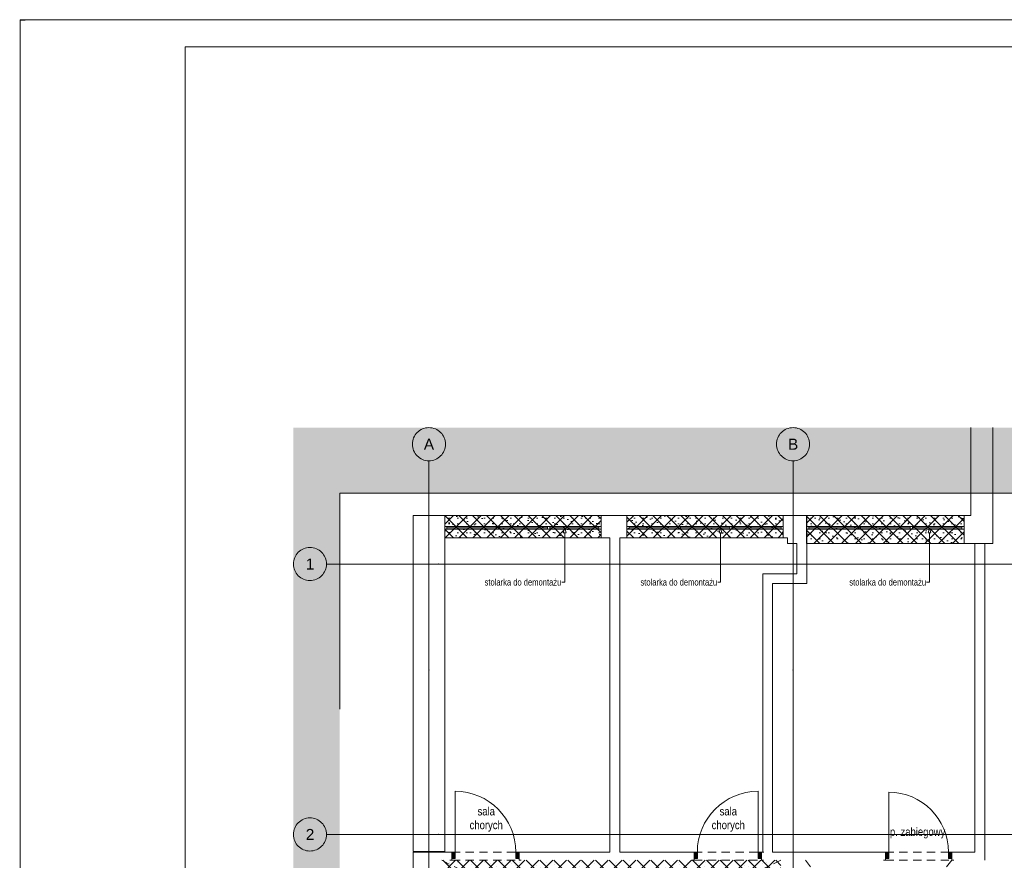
# Paper-space layout 'A-27 ROZBIÓRKI - PIĘTRO 9' of a CAD drawing. Header units: millimetres. Extents: x 0 to 540, y 0 to 297.
# Tile 2 of 6: x 0 to 178, y 145 to 297. Entities that reach past the tile are written whole.
import ezdxf
from ezdxf.xclip import XClip

# ---------------------------------------------------------------- set-up
doc = ezdxf.new("R2010")
doc.units = ezdxf.units.MM
doc.header["$MEASUREMENT"] = 0
doc.header["$XCLIPFRAME"] = 0
for name, pattern in [('ACAD_ISO03W100', [300, 120, -180]), ('DASHDOTX2', [1000, 500, -250, 0, -250]), ('Przer. długie kreski', [2.5, 1.5, -1]), ('PRZERYWANA_DU_A', [550, 350, -200])]:
    doc.linetypes.add(name, pattern=pattern)
for name, color, linetype, lineweight in [('0_Nr_pióra__2', 8, 'Continuous', 13), ('A_ściany_Nr_pióra__1', 7, 'Continuous', 20), ('Drzwi Archicad_Nr_pióra__1', 7, 'Continuous', 20)]:
    doc.layers.add(name, color=color, linetype=linetype, lineweight=lineweight)
for name, color, linetype, lineweight, true_color in [('A_Arkusz_Nr_pióra__255', 7, 'Continuous', 15, 0x242424), ('A_opis_Nr_pióra__255', 7, 'Continuous', 15, 0x242424), ('A_opis_Nr_pióra__8', 7, 'Continuous', 13, 0x4c4c4c), ('A_osie_Nr_pióra__16', 7, 'Continuous', 5, 0x0f0f0f), ('A_osie_Nr_pióra__76', 7, 'Continuous', 5, 0x2d2d2d), ('A_pomocnicze_Nr_pióra__4', 7, 'Continuous', 18, 0x4b4b4b), ('A_rozbiórki_Nr_pióra__10', 7, 'Continuous', 13, 0x4b4b4b), ('A_sufit_Nr_pióra__4', 7, 'Continuous', 18, 0x4b4b4b), ('A_ściany_Nr_pióra__10', 7, 'Continuous', 13, 0x4b4b4b), ('A_ściany_Nr_pióra__19', 7, 'Continuous', 5, 0x191919), ('Okna Archicada_Nr_pióra__19', 7, 'Continuous', 5, 0x191919)]:
    doc.layers.add(name, color=color, linetype=linetype, lineweight=lineweight, true_color=true_color)
for name, color, linetype in [('A_podrys', 7, 'Continuous'), ('A_rozbiórki', 7, 'Continuous'), ('Drzwi Archicad', 7, 'Continuous')]:
    doc.layers.add(name, color=color, linetype=linetype)
doc.styles.add('STYL_AUTOMATYCZNY_1', font='arial.ttf')
doc.styles.add('STYL_AUTOMATYCZNY_2', font='ARIALN.TTF')
pattern_1 = [(45, (-1569.2408, -331.6939), (-1.2572359, 1.2572359), []), (135, (-1569.2408, -331.6939), (1.2572359, 1.2572359), []), (90, (-1570.4981, -330.4367), (-1.6002, 0), [0, -1.0668, 0, -1.6002]), (155, (-1569.2408, -329.1794), (0.6762737, 1.4502737), [0, -0.78232, 0, -1.35128])]

# ---------------------------------------------------------------- blocks, each defined once
blk = doc.blocks.new('Rysunek_1_1', base_point=(-1569.24, -331.69))
at = {"linetype": 'Continuous', "lineweight": 0, "true_color": 0x484848}
blk.add_hatch(color=251, dxfattribs=at).paths.add_polyline_path([(49.5, 47.38), (57.89, 47.38), (57.89, 211.19), (214.95, 211.19), (214.95, 142.38), (299.95, 142.38), (299.95, 223.09), (49.5, 223.09)])
at = {"layer": 'A_rozbiórki', "linetype": 'Continuous', "lineweight": 0, "true_color": 0x4b4b4b}
h = blk.add_hatch(dxfattribs=at)
h.set_pattern_fill('facing_tile_0001', color=251, style=0, pattern_type=2)
h.set_pattern_definition(pattern_1)
h.paths.add_polyline_path([(76.93, 207.19), (76.93, 203.14), (105.26, 203.14), (105.26, 207.19)])
h = blk.add_hatch(dxfattribs=at)
h.set_pattern_fill('facing_tile_0001', color=251, style=0, pattern_type=2)
h.set_pattern_definition(pattern_1)
h.paths.add_polyline_path([(109.96, 207.19), (109.96, 203.14), (138.29, 203.14), (138.29, 207.19)])
h = blk.add_hatch(dxfattribs=at)
h.set_pattern_fill('facing_tile_0001', color=251, style=0, pattern_type=2)
h.set_pattern_definition(pattern_1)
h.paths.add_polyline_path([(142.56, 207.19), (142.56, 202.07), (171.07, 202.07), (171.07, 207.19)])
h = blk.add_hatch(dxfattribs=at)
h.set_pattern_fill('facing_tile_0001', color=251, style=0, pattern_type=2)
h.set_pattern_definition(pattern_1)
h.paths.add_polyline_path([(76.38, 137.5), (73.58, 137.5), (73.58, 119.58), (76.38, 119.58), (76.38, 115.38), (123.74, 115.38), (123.74, 113.46), (137.87, 113.46), (137.87, 144.7), (76.38, 144.7)])
at = {"layer": 'Drzwi Archicad', "linetype": 'Continuous', "lineweight": 0, "true_color": 0xfdfdfd}
for points in [[(78.21, 146.2), (78.21, 145.05), (78.81, 145.05), (78.81, 146.2)], [(90.41, 145.05), (90.41, 146.2), (89.81, 146.2), (89.81, 145.05)], [(122.11, 145.05), (122.71, 145.05), (122.71, 146.2), (122.11, 146.2)], [(134.31, 146.2), (133.71, 146.2), (133.71, 145.05), (134.31, 145.05)], [(156.81, 146.2), (156.81, 145.05), (157.41, 145.05), (157.41, 146.2)], [(168.83, 145.05), (168.83, 146.2), (168.23, 146.2), (168.23, 145.05)]]:
    blk.add_hatch(color=7, dxfattribs=at).paths.add_polyline_path(points)
at = {"layer": '0_Nr_pióra__2', "color": 8, "linetype": 'PRZERYWANA_DU_A', "lineweight": 13, "flags": 128}
blk.add_lwpolyline([(299.95, 142.38), (214.95, 142.38), (214.95, 211.19), (57.89, 211.19), (57.89, 47.38)], dxfattribs=at)
at = {"layer": 'A_opis_Nr_pióra__255', "color": 250, "linetype": 'Continuous', "lineweight": 15, "true_color": 0x242424}
for p, q in [((98.67, 204.98), (98.42, 204.04)), ((98.92, 204.04), (98.42, 204.04)), ((98.67, 204.98), (98.92, 204.04)), ((98.67, 204.04), (98.67, 195.08)), ((126.92, 204.98), (126.67, 204.04)), ((127.17, 204.04), (126.67, 204.04)), ((126.92, 204.98), (127.17, 204.04)), ((126.92, 204.04), (126.92, 195.08)), ((164.77, 204.98), (164.52, 204.04)), ((165.02, 204.04), (164.52, 204.04)), ((164.77, 204.98), (165.02, 204.04)), ((164.77, 204.04), (164.77, 195.08)), ((98.67, 195.08), (98.16, 195.08)), ((126.92, 195.08), (126.4, 195.08)), ((164.77, 195.08), (164.26, 195.08))]:
    blk.add_line(p, q, dxfattribs=at)
at = {"layer": 'A_osie_Nr_pióra__16', "color": 250, "linetype": 'DASHDOTX2', "lineweight": 5, "true_color": 0x0f0f0f}
for p, q in [((74.06, 179.2), (74.06, 217.09)), ((140.06, 179.2), (140.06, 217.09)), ((75.75, 198.38), (55.5, 198.38)), ((299.95, 198.38), (75.75, 198.38)), ((75.75, 198.38), (75.75, 198.38)), ((74.06, 179.2), (74.06, 47.38)), ((140.06, 179.2), (140.06, 47.38)), ((75.75, 149.38), (55.5, 149.38)), ((299.95, 149.38), (75.75, 149.38)), ((75.75, 149.38), (75.75, 149.38))]:
    blk.add_line(p, q, dxfattribs=at)
for p in [(75.75, 198.38), (74.06, 179.2), (74.06, 179.2), (140.06, 179.2), (140.06, 179.2), (75.75, 149.38)]:
    blk.add_point(p, dxfattribs=at)
at = {"layer": 'A_osie_Nr_pióra__76', "color": 250, "linetype": 'Continuous', "lineweight": 5, "true_color": 0x2d2d2d}
for centre in [(74.06, 220.09), (140.06, 220.09), (52.5, 198.38), (52.5, 149.38)]:
    blk.add_circle(centre, 3, dxfattribs=at)
at = {"layer": 'A_rozbiórki_Nr_pióra__10', "color": 251, "linetype": 'ACAD_ISO03W100', "lineweight": 13, "true_color": 0x4b4b4b, "flags": 128}
for points in [[(76.93, 207.19), (105.26, 207.19), (105.26, 203.14), (76.93, 203.14)], [(109.96, 207.19), (138.29, 207.19), (138.29, 203.14), (109.96, 203.14)], [(142.56, 207.19), (171.07, 207.19), (171.07, 202.07), (142.56, 202.07)], [(76.38, 137.5), (73.58, 137.5), (73.58, 119.58), (76.38, 119.58), (76.38, 115.38), (123.74, 115.38), (123.74, 113.46), (137.87, 113.46), (137.87, 144.7), (76.38, 144.7)]]:
    blk.add_lwpolyline(points, close=True, dxfattribs=at)
at = {"layer": 'A_sufit_Nr_pióra__4', "color": 251, "linetype": 'Przer. długie kreski', "lineweight": 18, "true_color": 0x4b4b4b}
for p, q in [((76.41, 144.7), (137.87, 113.46)), ((137.87, 144.7), (76.41, 115.38)), ((142.34, 144.7), (166.79, 111.8)), ((168.83, 144.7), (142.34, 111.8))]:
    blk.add_line(p, q, dxfattribs=at)
at = {"layer": 'A_ściany_Nr_pióra__1', "color": 7, "linetype": 'Continuous', "lineweight": 20}
for p, q in [((76.93, 207.19), (76.93, 203.14)), ((105.26, 207.19), (105.26, 203.14)), ((109.96, 207.19), (109.96, 203.14)), ((138.29, 207.19), (138.29, 203.14)), ((142.51, 202.07), (142.51, 207.19)), ((171.07, 202.07), (171.07, 207.19)), ((78.21, 146.2), (77.74, 146.2)), ((78.21, 144.7), (77.84, 144.7)), ((78.21, 146.2), (78.21, 145.05)), ((78.21, 145.05), (78.21, 144.7)), ((90.41, 146.2), (90.88, 146.2)), ((90.41, 146.2), (90.41, 145.05)), ((90.41, 145.05), (90.41, 144.7)), ((90.41, 144.7), (90.78, 144.7)), ((122.11, 146.2), (121.64, 146.2)), ((122.11, 144.7), (121.74, 144.7)), ((122.11, 146.2), (122.11, 145.05)), ((122.11, 145.05), (122.11, 144.7)), ((134.31, 146.2), (134.78, 146.2)), ((134.31, 146.2), (134.31, 145.05)), ((134.31, 145.05), (134.31, 144.7)), ((134.31, 144.7), (134.68, 144.7)), ((156.81, 146.2), (156.34, 146.2)), ((156.81, 144.7), (156.44, 144.7)), ((156.81, 146.2), (156.81, 145.05)), ((156.81, 145.05), (156.81, 144.7)), ((168.83, 146.2), (169.3, 146.2)), ((168.83, 146.2), (168.83, 145.05)), ((168.83, 145.05), (168.83, 144.7)), ((168.83, 144.7), (169.2, 144.7))]:
    blk.add_line(p, q, dxfattribs=at)
at = {"layer": 'A_ściany_Nr_pióra__1', "color": 7, "linetype": 'Continuous', "lineweight": 20, "flags": 128}
for points in [[(172.25, 223.09), (172.25, 207.19)], [(176.25, 202.07), (176.25, 223.09)], [(76.93, 207.19), (71.22, 207.19)], [(71.22, 207.19), (71.22, 146.27)], [(109.96, 207.19), (105.26, 207.19)], [(139.05, 207.19), (138.29, 207.19)], [(142.51, 207.19), (139.05, 207.19)], [(172.25, 207.19), (171.07, 207.19)], [(76.93, 146.27), (76.93, 203.14)], [(105.26, 203.14), (106.86, 203.14)], [(106.86, 203.14), (106.86, 146.2)], [(108.66, 203.14), (109.96, 203.14)], [(108.66, 146.2), (108.66, 203.14)], [(138.29, 203.14), (139.05, 203.14)], [(139.05, 203.14), (139.05, 202.07)], [(139.05, 202.07), (140.76, 202.07)], [(140.76, 202.07), (140.76, 196.63)], [(142.56, 194.83), (142.56, 202.07)], [(171.07, 202.07), (176.25, 202.07)], [(173.03, 202.07), (173.03, 146.2)], [(174.83, 202.07), (173.03, 202.07)], [(174.83, 144.7), (174.83, 202.07)], [(134.56, 196.63), (134.56, 146.2)], [(140.76, 196.63), (134.56, 196.63)], [(136.36, 146.2), (136.36, 194.83)], [(136.36, 194.83), (142.56, 194.83)], [(78.21, 146.2), (71.18, 146.2)], [(71.18, 146.2), (71.18, 137.5)], [(71.22, 146.27), (76.93, 146.27)], [(106.86, 146.2), (90.41, 146.2)], [(122.11, 146.2), (108.66, 146.2)], [(134.56, 146.2), (134.31, 146.2)], [(156.81, 146.2), (136.36, 146.2)], [(173.03, 146.2), (168.83, 146.2)]]:
    blk.add_lwpolyline(points, dxfattribs=at)
at = {"layer": 'A_ściany_Nr_pióra__10', "color": 251, "linetype": 'Przer. długie kreski', "lineweight": 13, "true_color": 0x4b4b4b}
for p, q in [((78.21, 146.2), (90.41, 146.2)), ((78.21, 144.7), (90.41, 144.7)), ((122.11, 146.2), (134.31, 146.2)), ((122.11, 144.7), (134.31, 144.7)), ((156.81, 146.2), (168.83, 146.2)), ((156.81, 144.7), (168.83, 144.7))]:
    blk.add_line(p, q, dxfattribs=at)
at = {"layer": 'A_ściany_Nr_pióra__19', "color": 250, "linetype": 'Continuous', "lineweight": 5, "true_color": 0x191919}
for p, q in [((105.26, 207.19), (76.93, 207.19)), ((138.29, 207.19), (109.96, 207.19)), ((171.07, 207.19), (142.51, 207.19)), ((76.93, 203.14), (105.26, 203.14)), ((109.96, 203.14), (138.29, 203.14)), ((142.51, 202.07), (171.07, 202.07))]:
    blk.add_line(p, q, dxfattribs=at)
at = {"layer": 'Drzwi Archicad_Nr_pióra__1', "color": 7, "linetype": 'Continuous', "lineweight": 20}
for p, q in [((78.81, 146.2), (78.81, 157.2)), ((133.71, 146.2), (133.71, 157.2)), ((157.41, 146.2), (157.41, 157.02)), ((78.21, 146.2), (77.74, 146.2)), ((78.21, 146.2), (77.74, 146.2)), ((78.21, 144.7), (77.84, 144.7)), ((78.21, 144.7), (77.84, 144.7)), ((78.21, 146.2), (78.81, 146.2)), ((78.21, 145.05), (78.21, 146.2)), ((78.21, 146.2), (78.21, 145.05)), ((78.21, 146.2), (78.21, 145.05)), ((78.81, 145.05), (78.21, 145.05)), ((78.21, 145.05), (78.21, 144.7)), ((78.21, 145.05), (78.21, 144.7)), ((78.81, 146.2), (78.81, 145.05)), ((89.81, 145.05), (89.81, 146.2)), ((89.81, 146.2), (90.41, 146.2)), ((90.41, 145.05), (89.81, 145.05)), ((90.41, 146.2), (90.41, 145.05)), ((90.41, 146.2), (90.41, 145.05)), ((90.41, 146.2), (90.41, 145.05)), ((90.41, 146.2), (90.88, 146.2)), ((90.41, 146.2), (90.88, 146.2)), ((90.41, 145.05), (90.41, 144.7)), ((90.41, 145.05), (90.41, 144.7)), ((90.41, 144.7), (90.78, 144.7)), ((90.41, 144.7), (90.78, 144.7)), ((122.11, 146.2), (121.64, 146.2)), ((122.11, 146.2), (121.64, 146.2)), ((122.11, 144.7), (121.74, 144.7)), ((122.11, 144.7), (121.74, 144.7)), ((122.71, 146.2), (122.11, 146.2)), ((122.11, 146.2), (122.11, 145.05)), ((122.11, 146.2), (122.11, 145.05)), ((122.11, 146.2), (122.11, 145.05)), ((122.11, 145.05), (122.71, 145.05)), ((122.11, 145.05), (122.11, 144.7)), ((122.11, 145.05), (122.11, 144.7)), ((122.71, 145.05), (122.71, 146.2)), ((134.31, 146.2), (133.71, 146.2)), ((133.71, 146.2), (133.71, 145.05)), ((133.71, 145.05), (134.31, 145.05)), ((134.31, 145.05), (134.31, 146.2)), ((134.31, 146.2), (134.31, 145.05)), ((134.31, 146.2), (134.31, 145.05)), ((134.31, 146.2), (134.78, 146.2)), ((134.31, 146.2), (134.78, 146.2)), ((134.31, 145.05), (134.31, 144.7)), ((134.31, 145.05), (134.31, 144.7)), ((134.31, 144.7), (134.68, 144.7)), ((134.31, 144.7), (134.68, 144.7)), ((156.81, 146.2), (156.34, 146.2)), ((156.81, 146.2), (156.34, 146.2)), ((156.81, 144.7), (156.44, 144.7)), ((156.81, 144.7), (156.44, 144.7)), ((156.81, 146.2), (157.41, 146.2)), ((156.81, 145.05), (156.81, 146.2)), ((156.81, 146.2), (156.81, 145.05)), ((156.81, 146.2), (156.81, 145.05)), ((157.41, 145.05), (156.81, 145.05)), ((156.81, 145.05), (156.81, 144.7)), ((156.81, 145.05), (156.81, 144.7)), ((157.41, 146.2), (157.41, 145.05)), ((168.23, 145.05), (168.23, 146.2)), ((168.23, 146.2), (168.83, 146.2)), ((168.83, 145.05), (168.23, 145.05)), ((168.83, 146.2), (168.83, 145.05)), ((168.83, 146.2), (168.83, 145.05)), ((168.83, 146.2), (168.83, 145.05)), ((168.83, 146.2), (169.3, 146.2)), ((168.83, 146.2), (169.3, 146.2)), ((168.83, 145.05), (168.83, 144.7)), ((168.83, 145.05), (168.83, 144.7)), ((168.83, 144.7), (169.2, 144.7)), ((168.83, 144.7), (169.2, 144.7))]:
    blk.add_line(p, q, dxfattribs=at)
for centre, radius, start, end in [((78.81, 146.2), 11, 0, 90), ((133.71, 146.2), 11, 90, 180), ((157.41, 146.2), 10.82, 0, 90)]:
    blk.add_arc(centre, radius, start, end, dxfattribs=at)
at = {"layer": 'Okna Archicada_Nr_pióra__19', "color": 250, "linetype": 'Continuous', "lineweight": 5, "true_color": 0x191919}
for p, q in [((105.26, 205.19), (76.93, 205.19)), ((76.93, 205.19), (76.93, 204.69)), ((76.93, 204.69), (105.26, 204.69)), ((77.33, 205.19), (77.33, 204.69)), ((77.33, 204.94), (86.24, 204.94)), ((86.24, 205.19), (86.24, 204.69)), ((86.64, 205.19), (86.64, 204.69)), ((86.64, 204.94), (95.55, 204.94)), ((95.55, 205.19), (95.55, 204.69)), ((95.95, 205.19), (95.95, 204.69)), ((95.95, 204.94), (104.86, 204.94)), ((104.86, 205.19), (104.86, 204.69)), ((105.26, 204.69), (105.26, 205.19)), ((138.29, 205.19), (109.96, 205.19)), ((109.96, 205.19), (109.96, 204.69)), ((109.96, 204.69), (138.29, 204.69)), ((110.36, 205.19), (110.36, 204.69)), ((110.36, 204.94), (119.27, 204.94)), ((119.27, 205.19), (119.27, 204.69)), ((119.67, 205.19), (119.67, 204.69)), ((119.67, 204.94), (128.58, 204.94)), ((128.58, 205.19), (128.58, 204.69)), ((128.98, 205.19), (128.98, 204.69)), ((128.98, 204.94), (137.89, 204.94)), ((137.89, 205.19), (137.89, 204.69)), ((138.29, 204.69), (138.29, 205.19)), ((142.51, 204.69), (142.51, 205.19)), ((142.51, 205.19), (171.07, 205.19)), ((171.07, 204.69), (142.51, 204.69)), ((142.91, 205.19), (142.91, 204.69)), ((151.9, 204.94), (142.91, 204.94)), ((151.9, 205.19), (151.9, 204.69)), ((152.3, 205.19), (152.3, 204.69)), ((161.28, 204.94), (152.3, 204.94)), ((161.28, 205.19), (161.28, 204.69)), ((161.68, 205.19), (161.68, 204.69)), ((170.67, 204.94), (161.68, 204.94)), ((170.67, 205.19), (170.67, 204.69)), ((171.07, 205.19), (171.07, 204.69))]:
    blk.add_line(p, q, dxfattribs=at)
at = {"layer": 'A_opis_Nr_pióra__8', "color": 251, "linetype": 'Continuous', "lineweight": 13, "true_color": 0x4c4c4c, "char_height": 1.2, "attachment_point": 4, "style": 'STYL_AUTOMATYCZNY_2'}
for insert in [(84.15, 195.08), (112.4, 195.08), (150.26, 195.08)]:
    blk.add_mtext('\\A1;{\\pql;\\fArial Narrow|b0|i0|c238|p0;\\W1.000000;stolarka do demontażu}', dxfattribs=dict(at, insert=insert))
at = {"layer": 'A_osie_Nr_pióra__76', "color": 250, "linetype": 'Continuous', "lineweight": 5, "true_color": 0x2d2d2d, "char_height": 2, "attachment_point": 1, "style": 'STYL_AUTOMATYCZNY_1'}
for s, insert in [('\\A1;{\\pql;\\pt0;\\fArial|b0|i0|c238|p0;\\W1.000000;A}', (73.14, 221.09)), ('\\A1;{\\pql;\\pt0;\\fArial|b0|i0|c238|p0;\\W1.000000;B}', (139.14, 221.09)), ('\\A1;{\\pql;\\pt0;\\fArial|b0|i0|c238|p0;\\W1.000000;1}', (51.74, 199.38)), ('\\A1;{\\pql;\\pt0;\\fArial|b0|i0|c238|p0;\\W1.000000;2}', (51.74, 150.38))]:
    blk.add_mtext(s, dxfattribs=dict(at, insert=insert))
at = {"layer": 'A_pomocnicze_Nr_pióra__4', "color": 251, "linetype": 'Continuous', "lineweight": 18, "true_color": 0x4b4b4b, "char_height": 1.5, "width": 7.7333, "attachment_point": 5, "line_spacing_factor": 0.996837, "style": 'STYL_AUTOMATYCZNY_2'}
for insert in [(84.45, 152.11), (128.32, 152.11)]:
    blk.add_mtext('\\A1;{\\pqc;\\fArial Narrow|b0|i0|c238|p0;\\W1.000000;sala chorych}', dxfattribs=dict(at, insert=insert))
at = {"layer": 'A_pomocnicze_Nr_pióra__4', "color": 251, "linetype": 'Continuous', "lineweight": 18, "true_color": 0x4b4b4b, "insert": (162.63, 149.64), "char_height": 1.5, "attachment_point": 5, "style": 'STYL_AUTOMATYCZNY_2'}
blk.add_mtext('\\A1;{\\pqc;\\fArial Narrow|b0|i0|c238|p0;\\W1.000000;p. zabiegowy}', dxfattribs=at)

psp = doc.layouts.new('A-27 ROZBIÓRKI - PIĘTRO 9')

# ---------------------------------------------------------------- linework, layer by layer
at = {"layer": 'A_Arkusz_Nr_pióra__255', "color": 250, "linetype": 'Continuous', "lineweight": 15, "true_color": 0x242424}
for p, q in [((-0.1, 296.9), (0.9, 296.9)), ((535.1, 292.1), (29.9, 292.1)), ((29.9, 292.1), (29.9, 4.9))]:
    psp.add_line(p, q, dxfattribs=at)
at = {"layer": 'A_Arkusz_Nr_pióra__255', "color": 250, "linetype": 'Continuous', "lineweight": 15, "true_color": 0x242424, "flags": 128}
psp.add_lwpolyline([(0, 297), (540, 297), (540, 0), (0, 0)], close=True, dxfattribs=at)

# ---------------------------------------------------------------- block references
at = {"layer": 'A_podrys', "color": 37, "linetype": 'Continuous', "lineweight": 5, "true_color": 0x656532}
ref = psp.add_blockref('Rysunek_1_1', (-1569.24, -331.69), dxfattribs=at)
XClip(ref).set_block_clipping_path([(49.5005149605, 47.380941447), (299.9504862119, 223.0899983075)])

doc.saveas('drawing.dxf')
